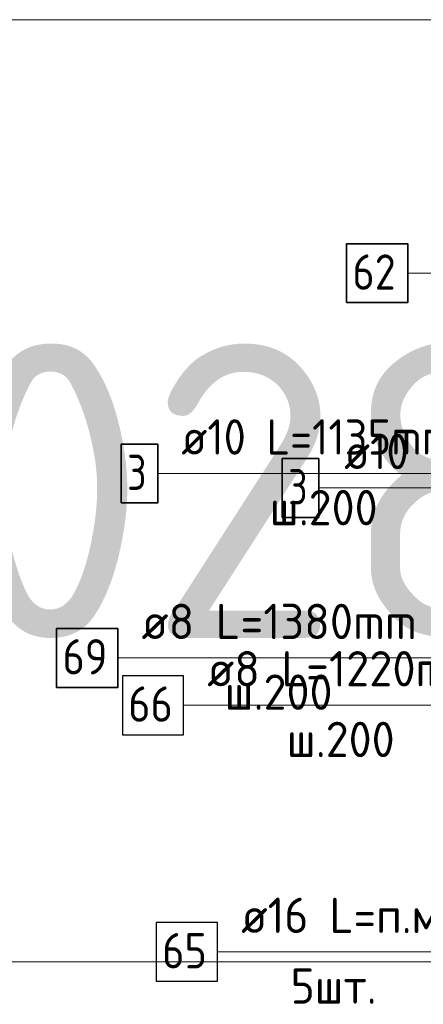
# Model space of a CAD drawing. Header units: metres. Extents: x -38 to 107, y -15 to 21.
# Tile 59 of 167: x 71.606 to 71.949, y 2.036 to 2.872. Entities that reach past the tile are written whole.
import ezdxf

# ---------------------------------------------------------------- set-up
doc = ezdxf.new("R2010")
doc.units = ezdxf.units.M
for name, color, linetype, lineweight in [('XR$3$Арм.стержн. Арматура края', 96, 'Continuous', 35), ('XR$3$Арм.стержн. Хомут', 240, 'Continuous', 35), ('XR$3$Арм.стержн.горизонт. 1', 180, 'Continuous', 35), ('XR$4$Текст_ примечание', 7, 'Continuous', 13), ('XR$5$Арм.стержн. Арматура края', 96, 'Continuous', 35), ('XR$5$Арм.стержн.горизонт. 1', 180, 'Continuous', 35)]:
    doc.layers.add(name, color=color, linetype=linetype, lineweight=lineweight)
doc.styles.add('ISOCPEUR', font='txt')

msp = doc.modelspace()

# ---------------------------------------------------------------- linework, layer by layer
at = {"layer": 'XR$3$Арм.стержн. Арматура края', "color": 7, "linetype": 'Continuous', "lineweight": 13, "transparency": 33554687}
msp.add_line((71.72365, 2.48637), (72.03065, 2.48637), dxfattribs=at)
at = {"layer": 'XR$3$Арм.стержн. Арматура края', "color": 7, "linetype": 'Continuous', "lineweight": 35, "transparency": 33554687}
msp.add_lwpolyline([(71.69265, 2.46137), (71.72365, 2.46137), (71.72365, 2.51137), (71.69265, 2.51137), (71.69265, 2.46137)], dxfattribs=at)
at = {"layer": 'XR$3$Арм.стержн. Хомут', "color": 7, "linetype": 'Continuous', "lineweight": 13, "transparency": 33554687}
msp.add_line((71.74558, 2.28956), (72.03758, 2.28956), dxfattribs=at)
at = {"layer": 'XR$3$Арм.стержн. Хомут', "color": 7, "linetype": 'Continuous', "lineweight": 25, "transparency": 33554687}
msp.add_lwpolyline([(71.69358, 2.26456), (71.74558, 2.26456), (71.74558, 2.31456), (71.69358, 2.31456), (71.69358, 2.26456)], dxfattribs=at)
at = {"layer": 'XR$3$Арм.стержн.горизонт. 1', "color": 7, "linetype": 'Continuous', "lineweight": 13, "transparency": 33554687}
msp.add_line((71.93584, 2.65643), (72.16184, 2.65643), dxfattribs=at)
at = {"layer": 'XR$3$Арм.стержн.горизонт. 1', "color": 7, "linetype": 'Continuous', "lineweight": 35, "transparency": 33554687}
msp.add_lwpolyline([(71.88384, 2.63143), (71.93584, 2.63143), (71.93584, 2.68143), (71.88384, 2.68143), (71.88384, 2.63143)], dxfattribs=at)
at = {"layer": 'XR$4$Текст_ примечание', "color": 7, "linetype": 'Continuous', "lineweight": 13, "transparency": 33554687}
for p, q in [((86.41979, 2.87171), (67.91979, 2.87171)), ((86.41979, 2.07171), (67.91979, 2.07171))]:
    msp.add_line(p, q, dxfattribs=at)
at = {"layer": 'XR$5$Арм.стержн. Арматура края', "color": 7, "linetype": 'Continuous', "lineweight": 13, "transparency": 33554687}
for p, q in [((71.86032, 2.47405), (72.17032, 2.47405)), ((71.68983, 2.32972), (71.98783, 2.32972))]:
    msp.add_line(p, q, dxfattribs=at)
at = {"layer": 'XR$5$Арм.стержн. Арматура края', "color": 7, "linetype": 'Continuous', "lineweight": 35, "transparency": 33554687}
for points in [[(71.82932, 2.44905), (71.86032, 2.44905), (71.86032, 2.49905), (71.82932, 2.49905), (71.82932, 2.44905)], [(71.63783, 2.30472), (71.68983, 2.30472), (71.68983, 2.35472), (71.63783, 2.35472), (71.63783, 2.30472)]]:
    msp.add_lwpolyline(points, dxfattribs=at)
at = {"layer": 'XR$5$Арм.стержн.горизонт. 1', "color": 7, "linetype": 'Continuous', "lineweight": 13, "transparency": 33554687}
msp.add_line((71.77438, 2.08015), (72.00038, 2.08015), dxfattribs=at)
at = {"layer": 'XR$5$Арм.стержн.горизонт. 1', "color": 7, "linetype": 'Continuous', "lineweight": 25, "transparency": 33554687}
msp.add_lwpolyline([(71.72238, 2.05515), (71.77438, 2.05515), (71.77438, 2.10515), (71.72238, 2.10515), (71.72238, 2.05515)], dxfattribs=at)

# ---------------------------------------------------------------- texts
at = {"layer": 'XR$3$Арм.стержн. Арматура края', "color": 7, "linetype": 'Continuous', "lineweight": 25, "transparency": 33554687, "char_height": 0.03, "attachment_point": 7, "style": 'ISOCPEUR'}
for s, insert, width in [('\\W0.92;ø10 L=1135mm ', (71.74365, 2.50237), 0.2806693), ('\\W0.78;3', (71.69765, 2.47237), 0.0326407), ('\\W0.95;ш.200 ', (71.81865, 2.44237), 0.1311996)]:
    msp.add_mtext(s, dxfattribs=dict(at, insert=insert, width=width))
at = {"layer": 'XR$3$Арм.стержн. Хомут', "color": 7, "linetype": 'Continuous', "lineweight": 25, "transparency": 33554687, "char_height": 0.03, "attachment_point": 7, "style": 'ISOCPEUR'}
for s, insert, width in [('\\W0.96;ø8 L=1220mm ', (71.76558, 2.30556), 0.2722217), ('\\W0.87;66', (71.69858, 2.27556), 0.0550812), ('\\W0.95;ш.200 ', (71.83308, 2.24556), 0.1311995)]:
    msp.add_mtext(s, dxfattribs=dict(at, insert=insert, width=width))
at = {"layer": 'XR$3$Арм.стержн.горизонт. 1', "color": 7, "linetype": 'Continuous', "lineweight": 25, "transparency": 33554687, "insert": (71.88884, 2.64243), "char_height": 0.03, "width": 0.0550812, "attachment_point": 7, "style": 'ISOCPEUR'}
msp.add_mtext('\\W0.87;62', dxfattribs=at)
at = {"layer": 'XR$4$Текст_ примечание', "color": 7, "linetype": 'Continuous', "lineweight": 35, "transparency": 33554687, "insert": (70.35063, 2.34671), "char_height": 0.25, "width": 2.7437149, "attachment_point": 7, "style": 'ISOCPEUR'}
msp.add_mtext('\\W0.96;ГОСТ 34028-2016', dxfattribs=at)
at = {"layer": 'XR$5$Арм.стержн. Арматура края', "color": 7, "linetype": 'Continuous', "lineweight": 25, "transparency": 33554687, "char_height": 0.03, "attachment_point": 7, "style": 'ISOCPEUR'}
for s, insert, width in [('\\W0.92;ø10 L=1135mm ', (71.88182, 2.49005), 0.2806692), ('\\W0.78;3', (71.83432, 2.46005), 0.0326407), ('\\W0.96;ø8 L=1380mm ', (71.70983, 2.34572), 0.2722217), ('\\W0.87;69', (71.64283, 2.31572), 0.0550812), ('\\W0.95;ш.200 ', (71.78033, 2.28572), 0.1311995)]:
    msp.add_mtext(s, dxfattribs=dict(at, insert=insert, width=width))
at = {"layer": 'XR$5$Арм.стержн.горизонт. 1', "color": 7, "linetype": 'Continuous', "lineweight": 25, "transparency": 33554687, "char_height": 0.03, "attachment_point": 7, "style": 'ISOCPEUR'}
for s, insert, width in [('\\W0.94;ø16 L=п.м.', (71.79438, 2.09615), 0.1999832), ('\\W0.87;65', (71.72738, 2.06615), 0.0550812), ('\\W0.94;5шт. ', (71.83638, 2.03615), 0.1161286)]:
    msp.add_mtext(s, dxfattribs=dict(at, insert=insert, width=width))

doc.saveas('drawing.dxf')
